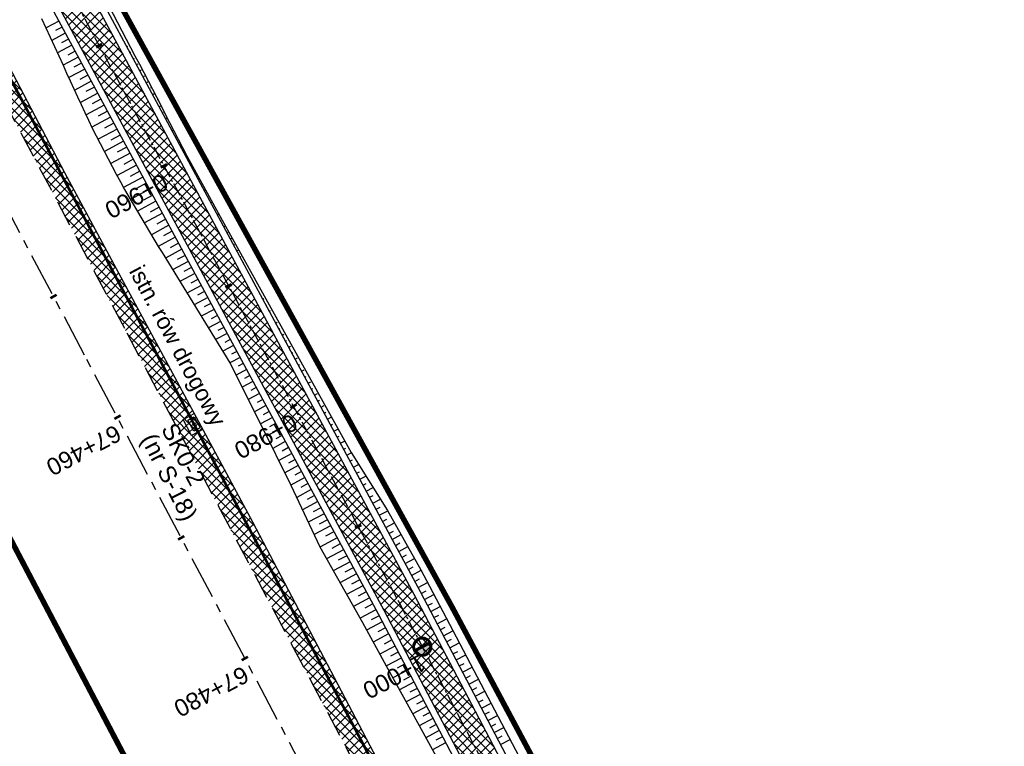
# Model space of a CAD drawing. Header units: metres. Extents: x 7529682 to 7533711, y 5721186 to 5727842.
# Tile 90 of 112: x 7530156 to 7530228, y 5726907 to 5726960. Entities that reach past the tile are written whole.
import ezdxf

# ---------------------------------------------------------------- set-up
doc = ezdxf.new("R2010")
doc.units = ezdxf.units.M
for name, pattern in [('817-dzialki-09-05-04$0$HIDDEN', [0.375, 0.25, -0.125]), ('CENTER', [50.8, 31.75, -6.35, 6.35, -6.35]), ('HIDDEN', [9.525, 6.35, -3.175])]:
    doc.linetypes.add(name, pattern=pattern)
for name, color, linetype in [('C-DROGI-SYTUACJA-ETYKIETY', 7, 'Continuous'), ('D-hatch-pobocza', 131, 'Continuous'), ('D-pobocza', 7, 'Continuous'), ('D-skarpa', 7, 'Continuous'), ('D-skarpa-kreskowanie', 7, 'Continuous')]:
    doc.layers.add(name, color=color, linetype=linetype)
doc.layers.add('D-hatch-ciag-pieszo-rowerowy', color=7, linetype='Continuous', lineweight=13, true_color=0xff9f80)
doc.layers.add('D-LR-etap-III', color=7, linetype='817-dzialki-09-05-04$0$HIDDEN', lineweight=50, true_color=0xff1aff)
for name, color, linetype, lineweight in [('D-krawędzie', 7, 'Continuous', 30), ('D-obrzeża', 7, 'Continuous', 30), ('D-opisy', 7, 'Continuous', 30), ('D-oś', 10, 'CENTER', 30), ('Sieci-T-kanal technologiczny', 4, 'kt kanał technologiczny', 30)]:
    doc.layers.add(name, color=color, linetype=linetype, lineweight=lineweight)
doc.layers.add('D-opis-KT-studnie', color=7, linetype='Continuous', true_color=0xff8000)
doc.layers.add('poprzeczki', color=7, linetype='Continuous', true_color=0x0000c7)
doc.styles.add('ARIAL', font='arial.ttf', dxfattribs={"height": 1})
doc.styles.get("Standard").update_dxf_attribs({"font": 'arial.ttf'})
doc.linetypes.add('kt kanał technologiczny', pattern='A,1,-0.8,["kt",Standard,S=0.5,R=0,X=-0.7,Y=-0.15],-0.3', length=2.1)

# ---------------------------------------------------------------- blocks, each defined once
blk = doc.blocks.new('AeccTickLine')
at = {"color": 0, "linetype": 'ByBlock', "lineweight": -2}
blk.add_line((0, 1), (0, -1), dxfattribs=at)
blk = doc.blocks.new('kilometraz')
at = {"linetype": 'ByBlock', "lineweight": -2}
blk.add_hatch(color=0, dxfattribs=at).paths.add_polyline_path([(0, -0.28125, 0.41421356), (0.28125, 0, 0.41421356), (0, 0.28125)])
at = {"color": 0, "linetype": 'ByBlock', "lineweight": -2}
blk.add_line((0, 0.28125), (0, -0.28125), dxfattribs=at)
blk.add_circle((0, 0), 0.28125, dxfattribs=at)
blk = doc.blocks.new('SKR2')
at = {"layer": 'Sieci-T-kanal technologiczny', "color": 2, "lineweight": 25}
for points in [[(0.028, -0.188), (0.958, -1.153), (0.282, -1.805), (-0.648, -0.84)], [(-0.038, -0.537), (0.607, -1.206), (0.233, -1.567), (-0.412, -0.898)]]:
    blk.add_lwpolyline(points, close=True, dxfattribs=at)
blk.add_lwpolyline([(-0.09, -1.232), (0.285, -0.872)], dxfattribs=at)

msp = doc.modelspace()

# ---------------------------------------------------------------- hatches: boundary and pattern name
at = {"layer": 'D-hatch-ciag-pieszo-rowerowy'}
h = msp.add_hatch(dxfattribs=at)
h.set_pattern_fill('ANSI37', color=256, scale=0.15, style=0)
h.set_pattern_definition([(45, (0.87658, 0.48407), (-0.33675960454, 0.33675960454), []), (135, (0.87658, 0.48407), (-0.33675960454, -0.33675960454), [])])
h.paths.add_polyline_path([(7530123.559, 5727032.047), (7530121.363, 5727030.852), (7530132.878, 5727009.502), (7530158.916, 5726960.858), (7530182.683, 5726916.746), (7530203.558, 5726876.949), (7530215.075, 5726854.837), (7530217.477, 5726855.639), (7530205.774, 5726878.107), (7530184.89, 5726917.92), (7530161.118, 5726962.041), (7530135.081, 5727010.685)])
at = {"layer": 'D-hatch-pobocza'}
h = msp.add_hatch(dxfattribs=at)
h.set_pattern_fill('ANSI37', color=256, scale=0.15, style=0)
h.set_pattern_definition([(45, (0, 0), (-0.33675960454, 0.33675960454), []), (135, (0, 0), (-0.33675960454, -0.33675960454), [])])
h.paths.add_polyline_path([(7530159.28, 5726948.82), (7530146.43, 5726973.35), (7530133.18, 5726997.96), (7530120.77, 5727021.75), (7530102.37, 5727056.4), (7530093.405, 5727074.093), (7530092.054, 5727072.892), (7530098.687, 5727060.362), (7530131.998, 5726997.21), (7530163.822, 5726937.097), (7530204.081, 5726861.013), (7530207.771, 5726854.047), (7530209.4, 5726853.58), (7530209.844, 5726853.622), (7530193.42, 5726884.56), (7530185.31, 5726899.91), (7530173.06, 5726923.22)])

# ---------------------------------------------------------------- linework, layer by layer
at = {"layer": 'D-krawędzie', "linetype": 'HIDDEN', "ltscale": 0.3}
msp.add_lwpolyline([(7529737.465, 5727743.316), (7529742.213, 5727734.302), (7529762.326, 5727696.274), (7529777.785, 5727667.006), (7529799.322, 5727626.3), (7529822.193, 5727583.156), (7529846.924, 5727536.347), (7529864.752, 5727502.663), (7529900.459, 5727434.965), (7529935.352, 5727369.308), (7529971.476, 5727300.786), (7530006.702, 5727234.141), (7530044.198, 5727163.133), (7530082.89, 5727090.2), (7530098.687, 5727060.362), (7530131.998, 5726997.21), (7530163.822, 5726937.097), (7530204.081, 5726861.013), (7530247.82, 5726778.438)], dxfattribs=at)
at = {"layer": 'D-LR-etap-III', "ltscale": 10, "flags": 128}
msp.add_lwpolyline([(7531750.474, 5723895.103, 0.4, 0.4, 0), (7531750.505, 5723895.13, 0.4, 0.4, 0), (7531682.71, 5724022.92, 0.4, 0.4, 0), (7531619.177, 5724147.204, 0.4, 0.4, 0), (7531592.309, 5724198.489, 0.4, 0.4, 0), (7531553.264, 5724272.919, 0.4, 0.4, 0), (7531504.02, 5724366.79, 0.4, 0.4, 0), (7531482.09, 5724407.62, 0.4, 0.4, 0), (7531412.35, 5724541.183, 0.4, 0.4, 0), (7531388.464, 5724586.93, 0.4, 0.4, 0), (7531345.12, 5724669.94, 0.4, 0.4, 0), (7531127.66, 5725081.67, 0.4, 0.4, 0), (7531059.253, 5725211.041, 0.4, 0.4, 0), (7531008.007, 5725307.954, 0.4, 0.4, 0), (7530964.182, 5725390.836, 0.4, 0.4, 0), (7530914.557, 5725484.684, 0.4, 0.4, 0), (7530865.243, 5725577.494, 0.4, 0.4, 0), (7530840.085, 5725624.059, 0.4, 0.4, 0), (7530802.56, 5725694.925, 0.4, 0.4, 0), (7530755.54, 5725787.51, 0.4, 0.4, 0), (7530708.718, 5725876.303, 0.4, 0.4, 0), (7530695.12, 5725902.09, 0.4, 0.4, 0), (7530642.914, 5726001.078, 0.4, 0.4, 0), (7530634.935, 5726016.147, 0.4, 0.4, 0), (7530610.82, 5726061.93, 0.4, 0.4, 0), (7530610.82, 5726061.93, 0.4, 0.4, 0), (7530607.21, 5726063.51, 0.4, 0.4, 0), (7530597.42, 5726080.68, 0.4, 0.4, 0), (7530591.16, 5726088.44, 0.4, 0.4, 0), (7530581.28, 5726107.21, 0.4, 0.4, 0), (7530571.29, 5726130.56, 0.4, 0.4, 0), (7530549.555, 5726171.527, 0.4, 0.4, 0), (7530531.014, 5726206.474, 0.4, 0.4, 0), (7530516.461, 5726236.017, 0.4, 0.4, 0), (7530500.799, 5726266.141, 0.4, 0.4, 0), (7530491.35, 5726283.94, 0.4, 0.4, 0), (7530482.4, 5726303.41, 0.4, 0.4, 0), (7530482.4, 5726303.41, 0.4, 0.4, 0), (7530450.41, 5726357.28, 0.4, 0.4, 0), (7530397.759, 5726458.5, 0.4, 0.4, 0), (7530334.708, 5726583.665, 0.4, 0.4, 0), (7530303.939, 5726645.168, 0.4, 0.4, 0), (7530300.51, 5726651.778, 0.4, 0.4, 0), (7530289.214, 5726671.967, 0.4, 0.4, 0), (7530281.54, 5726685.57, 0.4, 0.4, 0), (7530261.371, 5726724.163, 0.4, 0.4, 0), (7530254.03, 5726738.21, 0.4, 0.4, 0), (7530197.22, 5726845.06, 0.4, 0.4, 0), (7530194.71, 5726849.15, 0.4, 0.4, 0), (7530195.92, 5726850.75, 0.4, 0.4, 0), (7530170.547, 5726892.961, 0.4, 0.4, 0), (7530143.175, 5726945.066, 0.4, 0.4, 0), (7530105.06, 5727018.32, 0.4, 0.4, 0), (7530100.06, 5727027.16, 0.4, 0.4, 0), (7530062.319, 5727099.625, 0.4, 0.4, 0), (7530015.379, 5727189.42, 0.4, 0.4, 0), (7529983.208, 5727250.207, 0.4, 0.4, 0), (7529953.284, 5727306.747, 0.4, 0.4, 0), (7529900.671, 5727406.159, 0.4, 0.4, 0), (7529890.63, 5727425.131, 0.4, 0.4, 0), (7529875.155, 5727454.426, 0.4, 0.4, 0), (7529857.56, 5727487.787, 0.4, 0.4, 0), (7529835.194, 5727530.193, 0.4, 0.4, 0), (7529811.741, 5727574.662, 0.4, 0.4, 0), (7529792.102, 5727611.923, 0.4, 0.4, 0), (7529768.066, 5727657.47, 0.4, 0.4, 0), (7529755.211, 5727682.131, 0.4, 0.4, 0), (7529753.31, 5727681.13, 0.4, 0.4, 0), (7529739.21, 5727707.77, 0.4, 0.4, 0), (7529735.395, 5727711.252, 0.4, 0.4, 0), (7529725.42, 5727730.2, 0.4, 0.4, 0), (7529723.55, 5727729.88, 0.4, 0.4, 0), (7529695.567, 5727782.932, 0.4, 0.4, 0), (7529717.68, 5727794.024, 0.4, 0.4, 0), (7529736.275, 5727758.647, 0.4, 0.4, 0), (7529736.275, 5727758.647, 0.4, 0.4, 0), (7529744.511, 5727750.406, 0.4, 0.4, 0), (7529744.511, 5727750.406, 0.4, 0.4, 0), (7529750.283, 5727738.55, 0.4, 0.4, 0), (7529777.109, 5727687.569, 0.4, 0.4, 0), (7529796.515, 5727651.33, 0.4, 0.4, 0), (7529814.938, 5727616.793, 0.4, 0.4, 0), (7529839.007, 5727572.304, 0.4, 0.4, 0), (7529860.618, 5727532.509, 0.4, 0.4, 0), (7529882.349, 5727491.504, 0.4, 0.4, 0), (7529904.865, 5727449.096, 0.4, 0.4, 0), (7529920.747, 5727418.885, 0.4, 0.4, 0), (7529946.677, 5727368.547, 0.4, 0.4, 0), (7529972.025, 5727320.573, 0.4, 0.4, 0), (7529987.74, 5727290.153, 0.4, 0.4, 0), (7529996.497, 5727273.662, 0.4, 0.4, 0), (7530017.541, 5727234.203, 0.4, 0.4, 0), (7530033.054, 5727204.864, 0.4, 0.4, 0), (7530051.623, 5727170.223, 0.4, 0.4, 0), (7530069.277, 5727137.016, 0.4, 0.4, 0), (7530089.385, 5727097.534, 0.4, 0.4, 0), (7530109.713, 5727060.747, 0.4, 0.4, 0), (7530136.77, 5727011.64, 0.4, 0.4, 0), (7530162.447, 5726962.744, 0.4, 0.4, 0), (7530187.674, 5726916.992, 0.4, 0.4, 0), (7530207.821, 5726879.335, 0.4, 0.4, 0), (7530230.626, 5726834.519, 0.4, 0.4, 0), (7530262.288, 5726776.618, 0.4, 0.4, 0), (7530277.51, 5726760.213, 0.4, 0.4, 0), (7530286.037, 5726744.107, 0.4, 0.4, 0), (7530288.097, 5726735.884, 0.4, 0.4, 0), (7530290.394, 5726725.047, 0.4, 0.4, 0), (7530296.177, 5726713.583, 0.4, 0.4, 0), (7530302.726, 5726701.182, 0.4, 0.4, 0), (7530325.685, 5726657.466, 0.4, 0.4, 0), (7530343.244, 5726623.649, 0.4, 0.4, 0), (7530360.23, 5726591.747, 0.4, 0.4, 0), (7530383.209, 5726548.059, 0.4, 0.4, 0), (7530406.018, 5726503.606, 0.4, 0.4, 0), (7530427.465, 5726462.62, 0.4, 0.4, 0), (7530447.928, 5726424.388, 0.4, 0.4, 0), (7530471.127, 5726379.921, 0.4, 0.4, 0), (7530490.501, 5726343.033, 0.4, 0.4, 0), (7530509.499, 5726306.733, 0.4, 0.4, 0), (7530529.89, 5726267.244, 0.4, 0.4, 0), (7530543.852, 5726238.99, 0.4, 0.4, 0), (7530554.809, 5726218.944, 0.4, 0.4, 0), (7530559.027, 5726212.223, 0.4, 0.4, 0), (7530563.061, 5726206.41, 0.4, 0.4, 0), (7530566.934, 5726200.464, 0.4, 0.4, 0), (7530569.771, 5726194.902, 0.4, 0.4, 0), (7530571.473, 5726191.282, 0.4, 0.4, 0), (7530572.839, 5726188.025, 0.4, 0.4, 0), (7530575.295, 5726182.035, 0.4, 0.4, 0), (7530579.737, 5726173.306, 0.4, 0.4, 0), (7530583.3, 5726167.41, 0.4, 0.4, 0), (7530593.4, 5726163.33, 0.4, 0.4, 0), (7530598.618, 5726155.264, 0.4, 0.4, 0), (7530608.258, 5726140.497, 0.4, 0.4, 0), (7530603.27, 5726136.83, 0.4, 0.4, 0), (7530606.53, 5726131.84, 0.4, 0.4, 0), (7530604.239, 5726124.217, 0.4, 0.4, 0), (7530605.847, 5726121.63, 0.4, 0.4, 0), (7530608.972, 5726116.164, 0.4, 0.4, 0), (7530618.114, 5726097.791, 0.4, 0.4, 0), (7530651.213, 5726034.96, 0.4, 0.4, 0), (7530670.244, 5725998.611, 0.4, 0.4, 0), (7530698.075, 5725945.953, 0.4, 0.4, 0), (7530716.506, 5725911.305, 0.4, 0.4, 0), (7530735.223, 5725875.667, 0.4, 0.4, 0), (7530752.504, 5725842.155, 0.4, 0.4, 0), (7530778.311, 5725793.501, 0.4, 0.4, 0), (7530797.5, 5725756.382, 0.4, 0.4, 0), (7530812.519, 5725728.289, 0.4, 0.4, 0), (7530820.039, 5725713.16, 0.4, 0.4, 0), (7530822.422, 5725710.194, 0.4, 0.4, 0), (7530833.155, 5725688.801, 0.4, 0.4, 0), (7530849.629, 5725656.159, 0.4, 0.4, 0), (7530867.983, 5725621.964, 0.4, 0.4, 0), (7530872.63, 5725612.888, 0.4, 0.4, 0), (7530880.354, 5725597.595, 0.4, 0.4, 0), (7530883.839, 5725593.389, 0.4, 0.4, 0), (7530891.782, 5725587.763, 0.4, 0.4, 0), (7530895.039, 5725584.281, 0.4, 0.4, 0), (7530897.034, 5725580.941, 0.4, 0.4, 0), (7530900.952, 5725579.946, 0.4, 0.4, 0), (7530904.81, 5725571.977, 0.4, 0.4, 0), (7530903.682, 5725568.566, 0.4, 0.4, 0), (7530908.901, 5725558.845, 0.4, 0.4, 0), (7530910.252, 5725545.672, 0.4, 0.4, 0), (7530912.873, 5725538.646, 0.4, 0.4, 0), (7530945.278, 5725478.464, 0.4, 0.4, 0), (7530959.692, 5725450.246, 0.4, 0.4, 0), (7531002.827, 5725368.192, 0.4, 0.4, 0), (7531044.704, 5725290.314, 0.4, 0.4, 0), (7531064.099, 5725253.213, 0.4, 0.4, 0), (7531083.01, 5725216.678, 0.4, 0.4, 0), (7531113.013, 5725158.466, 0.4, 0.4, 0), (7531137.364, 5725113.071, 0.4, 0.4, 0), (7531150.831, 5725086.712, 0.4, 0.4, 0), (7531159.746, 5725076.641, 0.4, 0.4, 0), (7531166.31, 5725074.58, 0.4, 0.4, 0), (7531172.29, 5725062.58, 0.4, 0.4, 0), (7531170.59, 5725055.606, 0.4, 0.4, 0), (7531173.733, 5725044.081, 0.4, 0.4, 0), (7531215.342, 5724964.86, 0.4, 0.4, 0), (7531238.054, 5724921.685, 0.4, 0.4, 0), (7531262.39, 5724875.283, 0.4, 0.4, 0), (7531295.587, 5724811.266, 0.4, 0.4, 0), (7531348.488, 5724712.363, 0.4, 0.4, 0), (7531363.741, 5724682.684, 0.4, 0.4, 0), (7531366.987, 5724675.865, 0.4, 0.4, 0), (7531382.541, 5724646.111, 0.4, 0.4, 0), (7531401.299, 5724610.875, 0.4, 0.4, 0), (7531428.965, 5724558.862, 0.4, 0.4, 0), (7531449.111, 5724520.398, 0.4, 0.4, 0), (7531477.293, 5724465.831, 0.4, 0.4, 0), (7531500.996, 5724421.113, 0.4, 0.4, 0), (7531512.122, 5724400.549, 0.4, 0.4, 0), (7531513.782, 5724396.757, 0.4, 0.4, 0), (7531526.32, 5724379.39, 0.4, 0.4, 0), (7531566.784, 5724302.736, 0.4, 0.4, 0), (7531612.277, 5724225.61, 0.4, 0.4, 0), (7531620.493, 5724210.548, 0.4, 0.4, 0), (7531631.578, 5724196.258, 0.4, 0.4, 0), (7531653.484, 5724152.434, 0.4, 0.4, 0), (7531661.151, 5724128.494, 0.4, 0.4, 0), (7531673.881, 5724101.186, 0.4, 0.4, 0), (7531684.691, 5724081.184, 0.4, 0.4, 0), (7531699.212, 5724051.17, 0.4, 0.4, 0), (7531704.034, 5724040.584, 0.4, 0.4, 0), (7531704.034, 5724040.584, 0.4, 0.4, 0), (7531703.913, 5724037.17, 0.4, 0.4, 0), (7531736.42, 5723969.232, 0.4, 0.4, 0), (7531738.285, 5723967.699, 0.4, 0.4, 0), (7531742.181, 5723962.346, 0.4, 0.4, 0), (7531744.286, 5723958.616, 0.4, 0.4, 0), (7531755.393, 5723944.193, 0.4, 0.4, 0), (7531758.69, 5723936.76, 0.4, 0.4, 0), (7531780.08, 5723929.25, 0.4, 0.4, 0), (7531792.612, 5723906.338, 0.4, 0.4, 0), (7531792.612, 5723906.338, 0.4, 0.4, 0), (7531756.962, 5723883.055, 0.4, 0.4, 0), (7531750.46, 5723895.13, 0.4, 0.4, 0), (7531750.46, 5723895.13, 0, 0, 0)], format="xyseb", dxfattribs=at)
at = {"layer": 'D-obrzeża'}
for points in [[(7530226.804, 5726832.32), (7530203.558, 5726876.949), (7530182.683, 5726916.746), (7530158.916, 5726960.858), (7530132.878, 5727009.502), (7530118.344, 5727036.45), (7530087.65, 5727092.412), (7530086.699, 5727094.242), (7530065.478, 5727135.027), (7530047.847, 5727168.299), (7530029.507, 5727202.986), (7530013.813, 5727232.534), (7529993.681, 5727270.865)], [(7530217.689, 5726855.232), (7530205.774, 5726878.107), (7530184.89, 5726917.92), (7530161.118, 5726962.041), (7530135.081, 5727010.685), (7530120.54, 5727037.644), (7530099.718, 5727075.608)]]:
    msp.add_lwpolyline(points, dxfattribs=at)
at = {"layer": 'D-oś', "ltscale": 0.1}
msp.add_lwpolyline([(7530244.732, 5726776.79), (7530200.988, 5726859.376), (7530160.728, 5726935.459), (7530128.903, 5726995.575), (7530095.593, 5727058.727), (7530079.798, 5727088.56), (7530041.105, 5727161.496), (7530003.607, 5727232.506), (7529968.381, 5727299.153), (7529932.259, 5727367.671), (7529897.365, 5727433.327), (7529861.657, 5727501.028), (7529843.829, 5727534.712), (7529819.1, 5727581.518), (7529796.228, 5727624.663), (7529774.69, 5727665.371), (7529759.232, 5727694.637), (7529739.12, 5727732.663), (7529700.238, 5727806.043)], dxfattribs=at)
at = {"layer": 'D-oś', "ltscale": 0.03}
msp.add_lwpolyline([(7529994.785, 5727271.452), (7530014.919, 5727233.118), (7530030.611, 5727203.571), (7530048.952, 5727168.884), (7530066.584, 5727135.609), (7530088.792, 5727092.929), (7530119.442, 5727037.047), (7530133.98, 5727010.094), (7530160.017, 5726961.45), (7530183.787, 5726917.333), (7530204.666, 5726877.528), (7530227.909, 5726832.904)], dxfattribs=at)
at = {"layer": 'D-pobocza'}
for points in [[(7529998.605, 5727267.942), (7530016.466, 5727233.935), (7530032.157, 5727204.391), (7530050.498, 5727169.703), (7530068.134, 5727136.422), (7530090.335, 5727093.754), (7530120.98, 5727037.883), (7530135.521, 5727010.922), (7530161.559, 5726962.278), (7530185.332, 5726918.154), (7530206.217, 5726878.339), (7530218.182, 5726855.367)], [(7529995.8, 5727265.757), (7530013.371, 5727232.301), (7530029.065, 5727202.752), (7530047.405, 5727168.065), (7530065.035, 5727134.795), (7530087.248, 5727092.104), (7530117.905, 5727036.211), (7530132.438, 5727009.265), (7530158.475, 5726960.622), (7530182.241, 5726916.511), (7530203.115, 5726876.718), (7530214.73, 5726854.418)], [(7530209.844, 5726853.622), (7530193.42, 5726884.56), (7530185.31, 5726899.91), (7530173.06, 5726923.22), (7530159.28, 5726948.82), (7530146.43, 5726973.35), (7530133.18, 5726997.96), (7530120.77, 5727021.75), (7530102.37, 5727056.4), (7530093.405, 5727074.093)]]:
    msp.add_lwpolyline(points, dxfattribs=at)
at = {"layer": 'D-skarpa', "linetype": 'Continuous'}
for points in [[(7530157.923, 5726969.541, -0.007166), (7530168.215, 5726950.067), (7530170.801, 5726945.357), (7530170.801, 5726945.357), (7530170.801, 5726945.357), (7530180.259, 5726928.328), (7530182.93, 5726924.087), (7530185.377, 5726919.726), (7530186.016, 5726918.534), (7530187.726, 5726915.281), (7530196.661, 5726898.274)], [(7530157.576, 5726960.143), (7530159.158, 5726956.716, 0.025824), (7530163.661, 5726947.614), (7530166.128, 5726943.432), (7530166.402, 5726942.987), (7530171.382, 5726934.904), (7530173.621, 5726930.431), (7530175.849, 5726925.952), (7530177.964, 5726921.411), (7530181.091, 5726915.881), (7530182.836, 5726912.715), (7530185.249, 5726908.335), (7530190.07, 5726899.571)]]:
    msp.add_lwpolyline(points, format="xyb", dxfattribs=at)
at = {"layer": 'D-skarpa-kreskowanie', "linetype": 'Continuous'}
for p, q in [((7530158.839, 5726959.946, 107.962), (7530157.9, 5726959.44, 107.251)), ((7530159.076, 5726959.506, 107.961), (7530158.593, 5726959.246, 107.595)), ((7530162.88, 5726959.825, 108.088), (7530162.906, 5726959.839, 108.072)), ((7530159.314, 5726959.066, 107.96), (7530158.32, 5726958.531, 107.208)), ((7530163.117, 5726959.385, 108.087), (7530163.124, 5726959.388, 108.083)), ((7530163.358, 5726958.946, 108.089), (7530163.355, 5726958.945, 108.086)), ((7530159.788, 5726958.185, 107.958), (7530158.74, 5726957.621, 107.165)), ((7530159.551, 5726958.626, 107.959), (7530159.04, 5726958.351, 107.573)), ((7530163.61, 5726958.514, 108.099), (7530163.601, 5726958.509, 108.092)), ((7530163.863, 5726958.082, 108.11), (7530163.829, 5726958.064, 108.084)), ((7530160.025, 5726957.745, 107.957), (7530159.488, 5726957.456, 107.55)), ((7530164.115, 5726957.651, 108.12), (7530164.091, 5726957.637, 108.101)), ((7530160.262, 5726957.305, 107.956), (7530159.16, 5726956.711, 107.122)), ((7530160.499, 5726956.865, 107.955), (7530159.935, 5726956.561, 107.527)), ((7530164.368, 5726957.219, 108.131), (7530164.303, 5726957.184, 108.082)), ((7530164.62, 5726956.787, 108.141), (7530164.58, 5726956.765, 108.111)), ((7530160.736, 5726956.425, 107.954), (7530159.58, 5726955.802, 107.078)), ((7530160.974, 5726955.985, 107.953), (7530160.382, 5726955.666, 107.505)), ((7530164.873, 5726956.355, 108.152), (7530164.778, 5726956.303, 108.08)), ((7530165.125, 5726955.923, 108.162), (7530165.07, 5726955.893, 108.12)), ((7530161.211, 5726955.544, 107.952), (7530160.001, 5726954.892, 107.035)), ((7530165.378, 5726955.491, 108.173), (7530165.252, 5726955.423, 108.077)), ((7530161.685, 5726954.664, 107.95), (7530160.421, 5726953.983, 106.992)), ((7530161.448, 5726955.104, 107.951), (7530160.829, 5726954.771, 107.482)), ((7530165.63, 5726955.059, 108.183), (7530165.56, 5726955.021, 108.13)), ((7530165.881, 5726954.626, 108.193), (7530165.726, 5726954.543, 108.075)), ((7530162.159, 5726953.784, 107.948), (7530160.841, 5726953.073, 106.949)), ((7530161.922, 5726954.224, 107.949), (7530161.277, 5726953.876, 107.46)), ((7530166.109, 5726954.181, 108.184), (7530166.036, 5726954.142, 108.129)), ((7530166.336, 5726953.735, 108.176), (7530166.2, 5726953.662, 108.073)), ((7530162.397, 5726953.344, 107.946), (7530161.724, 5726952.981, 107.437)), ((7530166.563, 5726953.29, 108.168), (7530166.501, 5726953.256, 108.12)), ((7530162.634, 5726952.903, 107.945), (7530161.261, 5726952.164, 106.906)), ((7530162.871, 5726952.463, 107.944), (7530162.182, 5726952.092, 107.423)), ((7530166.791, 5726952.845, 108.159), (7530166.675, 5726952.782, 108.071)), ((7530167.018, 5726952.399, 108.151), (7530166.965, 5726952.371, 108.11)), ((7530163.108, 5726952.023, 107.943), (7530161.727, 5726951.279, 106.897)), ((7530163.345, 5726951.583, 107.942), (7530162.652, 5726951.21, 107.418)), ((7530167.246, 5726951.954, 108.142), (7530167.149, 5726951.902, 108.069)), ((7530163.582, 5726951.143, 107.941), (7530162.192, 5726950.394, 106.889)), ((7530167.473, 5726951.508, 108.134), (7530167.43, 5726951.485, 108.101)), ((7530167.701, 5726951.063, 108.126), (7530167.623, 5726951.021, 108.067)), ((7530164.057, 5726950.262, 107.939), (7530162.658, 5726949.509, 106.88)), ((7530163.82, 5726950.703, 107.94), (7530163.122, 5726950.327, 107.412)), ((7530167.928, 5726950.618, 108.117), (7530167.894, 5726950.599, 108.092)), ((7530168.157, 5726950.173, 108.109), (7530168.098, 5726950.141, 108.065)), ((7530164.294, 5726949.822, 107.938), (7530163.592, 5726949.444, 107.407)), ((7530168.399, 5726949.736, 108.111), (7530168.367, 5726949.718, 108.086)), ((7530164.531, 5726949.382, 107.937), (7530163.124, 5726948.624, 106.871)), ((7530164.768, 5726948.942, 107.936), (7530164.062, 5726948.562, 107.401)), ((7530168.642, 5726949.298, 108.112), (7530168.572, 5726949.261, 108.058)), ((7530168.885, 5726948.861, 108.112), (7530168.847, 5726948.841, 108.084)), ((7530165.005, 5726948.502, 107.935), (7530163.59, 5726947.739, 106.863)), ((7530165.243, 5726948.061, 107.932), (7530164.542, 5726947.684, 107.402)), ((7530169.128, 5726948.424, 108.113), (7530169.046, 5726948.38, 108.052)), ((7530169.371, 5726947.987, 108.114), (7530169.327, 5726947.964, 108.081)), ((7530165.48, 5726947.621, 107.929), (7530164.096, 5726946.876, 106.881)), ((7530169.613, 5726947.55, 108.115), (7530169.521, 5726947.5, 108.045)), ((7530165.954, 5726946.741, 107.922), (7530164.605, 5726946.014, 106.9)), ((7530165.717, 5726947.181, 107.925), (7530165.034, 5726946.813, 107.408)), ((7530169.856, 5726947.113, 108.115), (7530169.807, 5726947.086, 108.078)), ((7530170.099, 5726946.676, 108.116), (7530169.995, 5726946.62, 108.038)), ((7530166.428, 5726945.861, 107.915), (7530165.113, 5726945.152, 106.919)), ((7530166.191, 5726946.301, 107.918), (7530165.525, 5726945.942, 107.414)), ((7530170.342, 5726946.238, 108.117), (7530170.287, 5726946.209, 108.076)), ((7530170.583, 5726945.801, 108.117), (7530170.469, 5726945.739, 108.03)), ((7530166.666, 5726945.42, 107.911), (7530166.017, 5726945.071, 107.42)), ((7530170.804, 5726945.352, 108.098), (7530170.755, 5726945.325, 108.061)), ((7530166.903, 5726944.98, 107.908), (7530165.622, 5726944.29, 106.938)), ((7530167.14, 5726944.54, 107.904), (7530166.508, 5726944.2, 107.426)), ((7530171.033, 5726944.907, 108.081), (7530170.944, 5726944.859, 108.018)), ((7530171.263, 5726944.463, 108.064), (7530171.222, 5726944.441, 108.038)), ((7530167.377, 5726944.1, 107.901), (7530166.131, 5726943.428, 106.957)), ((7530167.614, 5726943.66, 107.895), (7530167.004, 5726943.331, 107.432)), ((7530171.492, 5726944.018, 108.047), (7530171.418, 5726943.979, 108.005)), ((7530167.851, 5726943.22, 107.888), (7530166.656, 5726942.575, 106.983)), ((7530171.721, 5726943.574, 108.03), (7530171.688, 5726943.556, 108.014)), ((7530171.951, 5726943.13, 108.013), (7530171.892, 5726943.098, 107.992)), ((7530168.326, 5726942.339, 107.875), (7530167.181, 5726941.722, 107.008)), ((7530168.088, 5726942.779, 107.882), (7530167.503, 5726942.464, 107.439)), ((7530172.18, 5726942.685, 107.996), (7530172.155, 5726942.672, 107.991)), ((7530172.367, 5726942.218, 107.979), (7530172.409, 5726942.241, 107.979)), ((7530168.8, 5726941.459, 107.862), (7530167.706, 5726940.87, 107.034)), ((7530168.563, 5726941.899, 107.869), (7530168.003, 5726941.598, 107.445)), ((7530172.604, 5726941.778, 107.973), (7530172.621, 5726941.787, 107.968)), ((7530169.037, 5726941.019, 107.856), (7530168.503, 5726940.731, 107.452)), ((7530172.841, 5726941.338, 107.966), (7530172.869, 5726941.353, 107.945)), ((7530173.078, 5726940.897, 107.96), (7530173.097, 5726940.907, 107.946)), ((7530169.274, 5726940.578, 107.85), (7530168.232, 5726940.017, 107.06)), ((7530169.511, 5726940.138, 107.843), (7530169.003, 5726939.864, 107.458)), ((7530173.315, 5726940.457, 107.954), (7530173.363, 5726940.483, 107.918)), ((7530173.553, 5726940.017, 107.947), (7530173.581, 5726940.032, 107.926)), ((7530169.749, 5726939.698, 107.837), (7530168.757, 5726939.164, 107.086)), ((7530173.79, 5726939.577, 107.941), (7530173.856, 5726939.613, 107.89)), ((7530170.223, 5726938.818, 107.824), (7530169.283, 5726938.311, 107.112)), ((7530169.986, 5726939.258, 107.83), (7530169.503, 5726938.998, 107.465)), ((7530174.027, 5726939.137, 107.934), (7530174.065, 5726939.157, 107.906)), ((7530174.264, 5726938.696, 107.928), (7530174.35, 5726938.743, 107.863)), ((7530170.697, 5726937.937, 107.811), (7530169.808, 5726937.458, 107.138)), ((7530170.46, 5726938.378, 107.818), (7530170.003, 5726938.131, 107.471)), ((7530174.501, 5726938.256, 107.922), (7530174.549, 5726938.282, 107.885)), ((7530174.738, 5726937.816, 107.915), (7530174.843, 5726937.873, 107.836)), ((7530170.934, 5726937.497, 107.805), (7530170.503, 5726937.265, 107.478)), ((7530174.975, 5726937.376, 107.909), (7530175.033, 5726937.407, 107.865)), ((7530171.172, 5726937.057, 107.798), (7530170.334, 5726936.606, 107.164)), ((7530171.409, 5726936.617, 107.792), (7530171.003, 5726936.398, 107.484)), ((7530175.213, 5726936.936, 107.902), (7530175.337, 5726937.003, 107.808)), ((7530175.45, 5726936.496, 107.896), (7530175.517, 5726936.532, 107.845)), ((7530171.646, 5726936.177, 107.785), (7530170.859, 5726935.753, 107.19)), ((7530171.883, 5726935.737, 107.779), (7530171.502, 5726935.531, 107.491)), ((7530175.687, 5726936.055, 107.889), (7530175.831, 5726936.133, 107.781)), ((7530172.12, 5726935.296, 107.773), (7530171.384, 5726934.9, 107.215)), ((7530175.924, 5726935.615, 107.883), (7530176.001, 5726935.657, 107.825)), ((7530176.161, 5726935.175, 107.877), (7530176.324, 5726935.263, 107.753)), ((7530172.595, 5726934.416, 107.76), (7530171.832, 5726934.005, 107.182)), ((7530172.357, 5726934.856, 107.766), (7530171.983, 5726934.654, 107.482)), ((7530176.398, 5726934.735, 107.87), (7530176.485, 5726934.781, 107.805)), ((7530176.636, 5726934.295, 107.864), (7530176.818, 5726934.393, 107.726)), ((7530173.069, 5726933.536, 107.747), (7530172.28, 5726933.111, 107.149)), ((7530172.832, 5726933.976, 107.753), (7530172.444, 5726933.767, 107.459)), ((7530176.873, 5726933.855, 107.857), (7530176.969, 5726933.906, 107.785)), ((7530177.11, 5726933.414, 107.851), (7530177.311, 5726933.523, 107.698)), ((7530173.306, 5726933.095, 107.74), (7530172.905, 5726932.879, 107.437)), ((7530177.347, 5726932.974, 107.844), (7530177.453, 5726933.031, 107.764)), ((7530173.543, 5726932.655, 107.734), (7530172.728, 5726932.216, 107.116)), ((7530173.78, 5726932.215, 107.728), (7530173.366, 5726931.992, 107.414)), ((7530177.584, 5726932.534, 107.838), (7530177.805, 5726932.653, 107.671)), ((7530177.821, 5726932.094, 107.832), (7530177.937, 5726932.156, 107.744)), ((7530174.018, 5726931.775, 107.721), (7530173.175, 5726931.321, 107.083)), ((7530178.059, 5726931.654, 107.825), (7530178.299, 5726931.783, 107.643)), ((7530174.492, 5726930.895, 107.708), (7530173.623, 5726930.427, 107.05)), ((7530174.255, 5726931.335, 107.715), (7530173.827, 5726931.104, 107.391)), ((7530178.296, 5726931.213, 107.819), (7530178.421, 5726931.281, 107.724)), ((7530178.533, 5726930.773, 107.812), (7530178.792, 5726930.913, 107.616)), ((7530174.966, 5726930.014, 107.695), (7530174.069, 5726929.531, 107.016)), ((7530174.729, 5726930.454, 107.702), (7530174.287, 5726930.217, 107.367)), ((7530178.77, 5726930.333, 107.806), (7530178.905, 5726930.406, 107.704)), ((7530179.007, 5726929.893, 107.799), (7530179.286, 5726930.043, 107.588)), ((7530175.203, 5726929.574, 107.689), (7530174.747, 5726929.328, 107.344)), ((7530179.244, 5726929.453, 107.793), (7530179.388, 5726929.53, 107.684)), ((7530175.441, 5726929.134, 107.683), (7530174.514, 5726928.635, 106.981)), ((7530175.678, 5726928.694, 107.676), (7530175.207, 5726928.44, 107.32)), ((7530179.482, 5726929.013, 107.787), (7530179.779, 5726929.173, 107.561)), ((7530179.719, 5726928.572, 107.78), (7530179.872, 5726928.655, 107.664)), ((7530175.915, 5726928.254, 107.67), (7530174.96, 5726927.739, 106.947)), ((7530176.152, 5726927.813, 107.663), (7530175.667, 5726927.552, 107.296)), ((7530179.956, 5726928.132, 107.774), (7530180.274, 5726928.304, 107.533)), ((7530180.193, 5726927.692, 107.767), (7530180.367, 5726927.786, 107.635)), ((7530176.389, 5726927.373, 107.657), (7530175.406, 5726926.843, 106.912)), ((7530180.43, 5726927.252, 107.761), (7530180.808, 5726927.456, 107.474)), ((7530176.863, 5726926.493, 107.644), (7530175.851, 5726925.947, 106.877)), ((7530176.626, 5726926.933, 107.65), (7530176.127, 5726926.664, 107.273)), ((7530180.667, 5726926.812, 107.754), (7530180.871, 5726926.922, 107.6)), ((7530180.905, 5726926.372, 107.748), (7530181.343, 5726926.608, 107.416)), ((7530177.338, 5726925.613, 107.631), (7530176.274, 5726925.039, 106.825)), ((7530177.101, 5726926.053, 107.638), (7530176.582, 5726925.773, 107.244)), ((7530181.142, 5726925.931, 107.742), (7530181.376, 5726926.057, 107.564)), ((7530181.379, 5726925.491, 107.735), (7530181.877, 5726925.76, 107.358)), ((7530177.575, 5726925.172, 107.625), (7530177.03, 5726924.879, 107.212)), ((7530181.616, 5726925.051, 107.729), (7530181.88, 5726925.193, 107.529)), ((7530181.853, 5726924.611, 107.722), (7530182.411, 5726924.911, 107.3)), ((7530177.812, 5726924.732, 107.618), (7530176.697, 5726924.131, 106.774)), ((7530178.049, 5726924.292, 107.612), (7530177.479, 5726923.985, 107.18)), ((7530182.09, 5726924.171, 107.716), (7530182.384, 5726924.329, 107.493)), ((7530178.286, 5726923.852, 107.605), (7530177.12, 5726923.223, 106.722)), ((7530178.524, 5726923.412, 107.599), (7530177.927, 5726923.09, 107.148)), ((7530182.327, 5726923.731, 107.709), (7530182.944, 5726924.063, 107.242)), ((7530182.565, 5726923.29, 107.703), (7530182.877, 5726923.458, 107.467)), ((7530178.761, 5726922.971, 107.593), (7530177.543, 5726922.315, 106.67)), ((7530182.802, 5726922.85, 107.697), (7530183.433, 5726923.19, 107.218)), ((7530179.235, 5726922.091, 107.58), (7530177.966, 5726921.407, 106.619)), ((7530178.998, 5726922.531, 107.586), (7530178.376, 5726922.196, 107.115)), ((7530183.039, 5726922.41, 107.69), (7530183.359, 5726922.582, 107.448)), ((7530183.276, 5726921.97, 107.684), (7530183.923, 5726922.318, 107.194)), ((7530179.472, 5726921.651, 107.573), (7530178.842, 5726921.311, 107.096)), ((7530183.513, 5726921.53, 107.677), (7530183.84, 5726921.706, 107.43)), ((7530183.75, 5726921.089, 107.671), (7530184.412, 5726921.446, 107.17)), ((7530179.709, 5726921.211, 107.567), (7530178.458, 5726920.537, 106.619)), ((7530179.947, 5726920.771, 107.56), (7530179.326, 5726920.436, 107.09)), ((7530183.988, 5726920.649, 107.664), (7530184.322, 5726920.829, 107.411)), ((7530184.225, 5726920.209, 107.658), (7530184.901, 5726920.574, 107.146)), ((7530180.184, 5726920.33, 107.554), (7530178.951, 5726919.666, 106.62)), ((7530180.421, 5726919.89, 107.548), (7530179.809, 5726919.56, 107.084)), ((7530184.462, 5726919.769, 107.652), (7530184.804, 5726919.953, 107.393)), ((7530180.658, 5726919.45, 107.541), (7530179.443, 5726918.795, 106.621)), ((7530184.699, 5726919.329, 107.645), (7530185.39, 5726919.701, 107.122)), ((7530184.936, 5726918.889, 107.639), (7530185.281, 5726919.075, 107.377)), ((7530181.132, 5726918.57, 107.528), (7530179.935, 5726917.925, 106.622)), ((7530180.895, 5726919.01, 107.535), (7530180.292, 5726918.685, 107.078)), ((7530185.173, 5726918.448, 107.632), (7530185.863, 5726918.82, 107.11)), ((7530181.607, 5726917.689, 107.515), (7530180.428, 5726917.054, 106.623)), ((7530181.37, 5726918.13, 107.522), (7530180.776, 5726917.81, 107.072)), ((7530185.409, 5726918.007, 107.626), (7530185.756, 5726918.189, 107.365)), ((7530185.641, 5726917.565, 107.619), (7530186.335, 5726917.928, 107.097)), ((7530181.844, 5726917.249, 107.509), (7530181.259, 5726916.934, 107.066)), ((7530185.873, 5726917.122, 107.613), (7530186.22, 5726917.304, 107.352)), ((7530186.106, 5726916.679, 107.607), (7530186.8, 5726917.043, 107.084)), ((7530182.081, 5726916.809, 107.503), (7530180.92, 5726916.184, 106.623)), ((7530182.317, 5726916.368, 107.496), (7530181.737, 5726916.064, 107.06)), ((7530186.338, 5726916.236, 107.6), (7530186.685, 5726916.418, 107.339)), ((7530182.549, 5726915.925, 107.49), (7530181.399, 5726915.322, 106.624)), ((7530182.781, 5726915.482, 107.483), (7530182.211, 5726915.183, 107.054)), ((7530186.57, 5726915.793, 107.594), (7530187.265, 5726916.158, 107.071)), ((7530186.803, 5726915.351, 107.588), (7530187.15, 5726915.533, 107.326)), ((7530183.013, 5726915.04, 107.477), (7530181.882, 5726914.446, 106.625)), ((7530187.035, 5726914.908, 107.581), (7530187.73, 5726915.273, 107.057)), ((7530183.478, 5726914.154, 107.464), (7530182.365, 5726913.57, 106.626)), ((7530183.246, 5726914.597, 107.47), (7530182.685, 5726914.303, 107.048)), ((7530187.267, 5726914.465, 107.575), (7530187.615, 5726914.648, 107.313)), ((7530187.499, 5726914.022, 107.568), (7530188.196, 5726914.388, 107.044)), ((7530183.71, 5726913.711, 107.457), (7530183.158, 5726913.422, 107.042)), ((7530187.732, 5726913.58, 107.562), (7530188.08, 5726913.762, 107.3)), ((7530187.964, 5726913.137, 107.555), (7530188.661, 5726913.502, 107.031)), ((7530183.942, 5726913.269, 107.451), (7530182.847, 5726912.694, 106.627)), ((7530184.175, 5726912.826, 107.445), (7530183.632, 5726912.541, 107.036)), ((7530188.196, 5726912.694, 107.549), (7530188.545, 5726912.877, 107.287)), ((7530188.428, 5726912.251, 107.543), (7530189.126, 5726912.617, 107.018)), ((7530184.407, 5726912.383, 107.438), (7530183.33, 5726911.818, 106.627)), ((7530184.639, 5726911.94, 107.432), (7530184.105, 5726911.66, 107.03)), ((7530188.661, 5726911.808, 107.536), (7530189.009, 5726911.991, 107.274)), ((7530184.871, 5726911.497, 107.425), (7530183.813, 5726910.942, 106.628)), ((7530188.893, 5726911.366, 107.53), (7530189.591, 5726911.732, 107.004)), ((7530185.336, 5726910.612, 107.412), (7530184.295, 5726910.066, 106.629)), ((7530185.104, 5726911.055, 107.419), (7530184.579, 5726910.779, 107.024)), ((7530189.125, 5726910.923, 107.523), (7530189.474, 5726911.106, 107.26)), ((7530189.357, 5726910.48, 107.517), (7530190.056, 5726910.846, 106.991)), ((7530185.801, 5726909.726, 107.4), (7530184.778, 5726909.19, 106.63)), ((7530185.568, 5726910.169, 107.406), (7530185.052, 5726909.898, 107.018)), ((7530189.59, 5726910.037, 107.51), (7530189.939, 5726910.221, 107.247)), ((7530189.822, 5726909.595, 107.504), (7530190.521, 5726909.961, 106.978)), ((7530186.033, 5726909.283, 107.393), (7530185.526, 5726909.018, 107.011)), ((7530190.054, 5726909.152, 107.498), (7530190.404, 5726909.335, 107.234)), ((7530190.286, 5726908.709, 107.491), (7530190.986, 5726909.076, 106.964)), ((7530186.265, 5726908.841, 107.387), (7530185.26, 5726908.314, 106.63)), ((7530186.497, 5726908.398, 107.38), (7530185.999, 5726908.137, 107.005)), ((7530190.519, 5726908.266, 107.485), (7530190.869, 5726908.45, 107.221)), ((7530186.73, 5726907.955, 107.374), (7530185.742, 5726907.437, 106.631)), ((7530190.751, 5726907.823, 107.478), (7530191.451, 5726908.191, 106.951)), ((7530190.983, 5726907.381, 107.472), (7530191.334, 5726907.564, 107.208)), ((7530187.194, 5726907.07, 107.361), (7530186.225, 5726906.561, 106.631)), ((7530186.962, 5726907.512, 107.367), (7530186.473, 5726907.256, 106.999)), ((7530191.215, 5726906.938, 107.465), (7530191.916, 5726907.305, 106.938))]:
    msp.add_line(p, q, dxfattribs=at)
at = {"layer": 'Sieci-T-kanal technologiczny', "ltscale": 2}
msp.add_lwpolyline([(7529714.526, 5727788.668, 0.2, 0.2, 0), (7529737.672, 5727745.298, 0.2, 0.2, 0), (7529754.831, 5727712.672, 0.2, 0.2, 0), (7529782.503, 5727660.563, 0.2, 0.2, 0), (7529809.965, 5727608.344, 0.2, 0.2, 0), (7529837.576, 5727556.203, 0.2, 0.2, 0), (7529865.088, 5727504.01, 0.2, 0.2, 0), (7529892.753, 5727451.897, 0.2, 0.2, 0), (7529920.539, 5727399.848, 0.2, 0.2, 0), (7529948.07, 5727347.665, 0.2, 0.2, 0), (7529975.572, 5727295.466, 0.2, 0.2, 0), (7530003.422, 5727243.451, 0.2, 0.2, 0), (7530030.946, 5727191.264, 0.2, 0.2, 0), (7530058.393, 5727139.037, 0.2, 0.2, 0), (7530085.992, 5727086.89, 0.2, 0.2, 0), (7530113.41, 5727034.669, 0.2, 0.2, 0), (7530141.049, 5726982.521, 0.2, 0.2, 0), (7530168.74, 5726930.422, 0.2, 0.2, 0), (7530196.318, 5726878.263, 0.2, 0.2, 0), (7530224.092, 5726826.208, 0.2, 0.2, 0)], format="xyseb", dxfattribs=at)

# ---------------------------------------------------------------- block references
at = {"layer": 'C-DROGI-SYTUACJA-ETYKIETY', "color": 7, "linetype": 'Continuous', "lineweight": 60, "xscale": 0.2499999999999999, "yscale": 0.2499999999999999, "zscale": 0.2499999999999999}
for p, rotation in [((7530158.45, 5726939.763), 297.8966828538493), ((7530163.128, 5726930.925), 297.8853900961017), ((7530167.805, 5726922.086), 297.8853900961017), ((7530172.482, 5726913.247), 297.8853900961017)]:
    msp.add_blockref('AeccTickLine', p, dxfattribs=dict(at, rotation=rotation))
at = {"layer": 'poprzeczki', "color": 7, "linetype": 'Continuous', "lineweight": 60, "xscale": 0.25, "yscale": 0.25, "zscale": 0.25, "rotation": 298.315325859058}
for p in [(7530161.801, 5726958.139), (7530166.544, 5726949.336), (7530171.287, 5726940.532), (7530176.03, 5726931.729), (7530180.774, 5726922.925)]:
    msp.add_blockref('AeccTickLine', p, dxfattribs=at)
at = {"layer": 'poprzeczki', "color": 10, "linetype": 'Continuous', "lineweight": 60, "xscale": 2.249999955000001, "yscale": 2.249999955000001, "zscale": 2.249999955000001, "rotation": 297.6791981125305}
msp.add_blockref('kilometraz', (7530185.481, 5726914.103), dxfattribs=at)
at = {"layer": 'Sieci-T-kanal technologiczny', "rotation": 164.1354822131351}
msp.add_blockref('SKR2', (7530168.547, 5726929.383), dxfattribs=at)

# ---------------------------------------------------------------- texts
at = {"layer": 'C-DROGI-SYTUACJA-ETYKIETY', "color": 7}
for s, rotation, p in [('0+960', 208.31533, (7530166.392, 5726948.828)), ('0+980', 208.31533, (7530175.878, 5726931.221)), ('67+460', 207.88539, (7530162.972, 5726930.418)), ('1+000', 207.6792, (7530185.323, 5726913.596)), ('67+480', 207.88539, (7530172.326, 5726912.74))]:
    msp.add_text(s, height=1.25, rotation=rotation, dxfattribs=at).set_placement(p)
at = {"layer": 'D-opis-KT-studnie', "insert": (7530167.423, 5726930.648, 10.12), "char_height": 1.25, "attachment_point": 1, "rotation": 297, "line_spacing_factor": 0.8, "style": 'ARIAL'}
msp.add_mtext_dynamic_manual_height_columns('SK0-2\\P(nr S-18)', width=11.25549, gutter_width=6, heights=[0], dxfattribs=at)
at = {"layer": 'D-opisy'}
msp.add_text('istn. rów drogowy', height=1.2, rotation=298.10365, dxfattribs=at).set_placement((7530163.953, 5726941.629))

doc.saveas('drawing.dxf')
